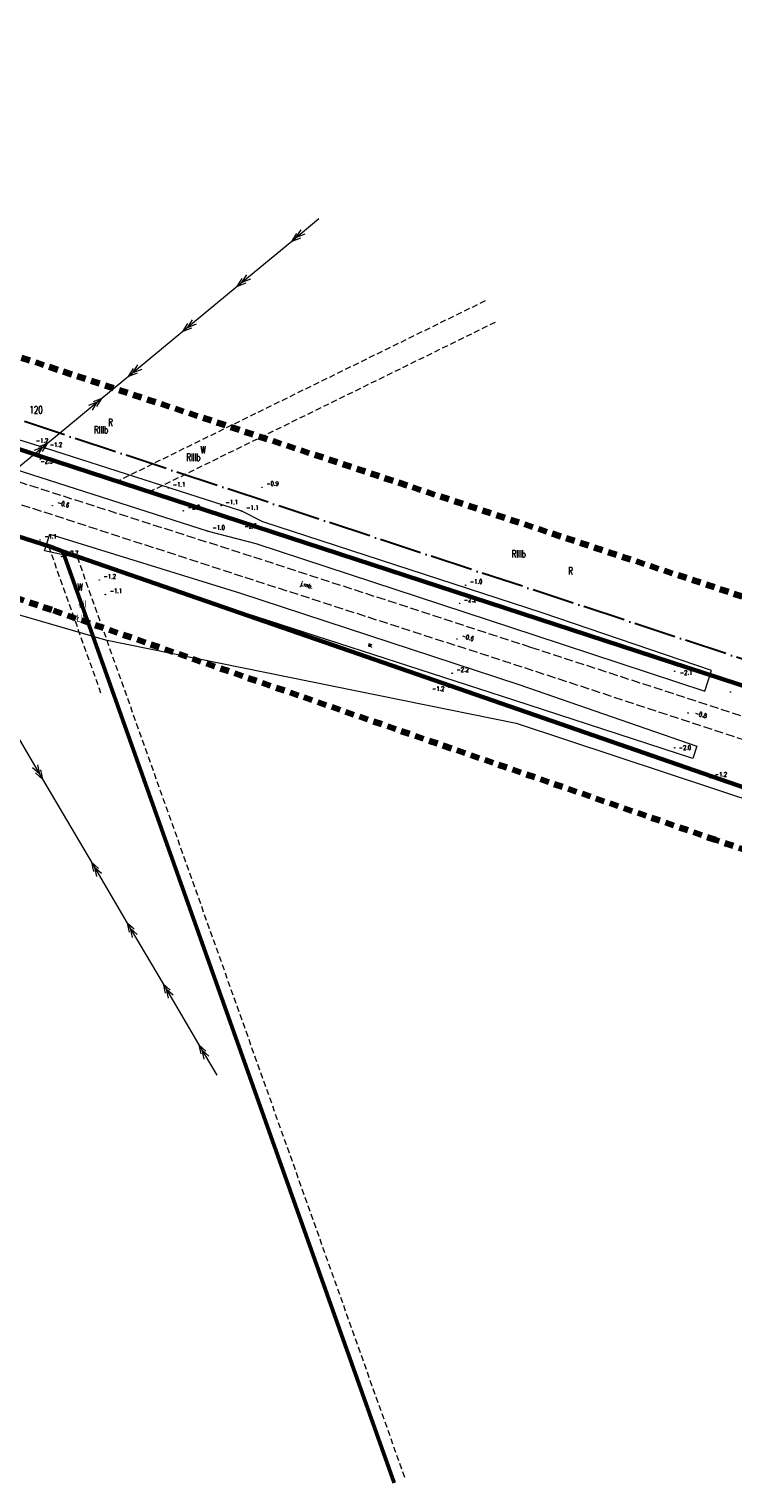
# Model space of a CAD drawing. Header units: metres. Extents: x 7389918 to 7395901, y 5992959 to 5996029.
# Tile 18 of 66: x 7391558 to 7391677, y 5993921 to 5994168. Entities that reach past the tile are written whole.
import ezdxf
from ezdxf.enums import TextEntityAlignment as Align

# ---------------------------------------------------------------- set-up
doc = ezdxf.new("R2010")
doc.units = ezdxf.units.M
doc.header["$MEASUREMENT"] = 0
for name, pattern in [('1', [0]), ('2', [1.5, 1, -0.5]), ('2_OTKJ', [2, 1.5, -0.5]), ('2_OTKR', [0]), ('4', [2.5, 1.5, -1]), ('4_SUEP_A', [0]), ('4_SUWP', [0]), ('ACAD_ISO04W100', [30, 24, -3, 0, -3])]:
    doc.linetypes.add(name, pattern=pattern)
doc.layers.get('0').update_dxf_attribs({"color": 250, "linetype": 'CONTINUOUS', "lineweight": 100})
for name, color, linetype, lineweight in [('# Orlen Projekt - granice nieustalone do ustalenia', 6, 'CONTINUOUS', 100), ('# projektowana LNSN', 10, 'CONTINUOUS', 30), ('Dzialki', 7, '1', 18), ('GRANICE_ZLE_L_0', 2, '1', 50), ('Numery_dzialek', 7, 'CONTINUOUS', 13), ('OTK_E_T_0', 7, 'CONTINUOUS', 0), ('OTK_E_T_4', 7, 'CONTINUOUS', 0), ('OTK_L_0', 7, '2_OTKJ', 18), ('OTK_L_5', 7, 'CONTINUOUS', 18), ('OTR_T_1', 7, 'CONTINUOUS', 18), ('SUEP_L_0', 1, '4_SUEP_A', 18), ('SUWP_L_0', 5, '4_SUWP', 18)]:
    doc.layers.add(name, color=color, linetype=linetype, lineweight=lineweight)
for name, color, linetype, lineweight, true_color in [('Kontury', 7, '2', 18, 0x008000), ('Numery_konturow', 7, 'CONTINUOUS', 13, 0x008000), ('Numery_uzytkow', 7, 'CONTINUOUS', 13, 0x008000), ('Uzytki', 7, '2', 18, 0x008000), ('ZAKRES_L_0', 7, '4', 100, 0x008080)]:
    doc.layers.add(name, color=color, linetype=linetype, lineweight=lineweight, true_color=true_color)
doc.styles.get("Standard").update_dxf_attribs({"font": 'Simplex.SHX', "width": 0.75})

# ---------------------------------------------------------------- blocks, each defined once
blk = doc.blocks.new('2_OTRN')
at = {"linetype": 'Continuous'}
blk.add_circle((0, 0), 0.045, dxfattribs=at)

msp = doc.modelspace()

# ---------------------------------------------------------------- linework, layer by layer
at = {"layer": '# Orlen Projekt - granice nieustalone do ustalenia', "linetype": '1', "lineweight": 60}
for p, q in [((7391408.67, 5994145.88), (7391559.47, 5994095.66)), ((7391481.88, 5994105.47), (7391561.25, 5994080.28)), ((7391559.47, 5994095.66), (7391721.46, 5994042.68)), ((7391561.25, 5994080.28), (7391563.32, 5994079.45)), ((7391563.32, 5994079.45), (7391723.28, 5994024.02))]:
    msp.add_line(p, q, dxfattribs=at)
at = {"layer": '# projektowana LNSN', "linetype": 'ACAD_ISO04W100', "ltscale": 0.3}
msp.add_lwpolyline([(7391848.7, 5994004.94), (7391381.54, 5994159.53), (7391381.54, 5994159.53), (7391381.54, 5994159.53), (7391381.54, 5994159.53), (7391381.54, 5994159.53), (7391369.61, 5994153.09), (7391371.25, 5994148.4), (7391371.25, 5994148.4), (7391371.25, 5994148.4), (7391344, 5994136.94), (7391342.32, 5994134.89), (7391258.55, 5994094.86)], dxfattribs=at)
msp.add_lwpolyline([(7391848.7, 5994004.94), (7391381.54, 5994159.53), (7391381.54, 5994159.53), (7391381.54, 5994159.53), (7391381.54, 5994159.53), (7391381.54, 5994159.53), (7391369.61, 5994153.09), (7391371.25, 5994148.4), (7391371.25, 5994148.4), (7391371.25, 5994148.4), (7391344, 5994136.94), (7391342.32, 5994134.89), (7391258.55, 5994094.86)], dxfattribs=at)
at = {"layer": 'Dzialki'}
for p, q in [((7391559.47, 5994095.66), (7391408.67, 5994145.88)), ((7391482.52, 5994105.1), (7391561.25, 5994080.28)), ((7391721.46, 5994042.68), (7391559.47, 5994095.66)), ((7391561.25, 5994080.28), (7391563.32, 5994079.45)), ((7391563.32, 5994079.45), (7391619.59, 5993921.16)), ((7391563.32, 5994079.45), (7391723.28, 5994024.02))]:
    msp.add_line(p, q, dxfattribs=at)
at = {"layer": 'GRANICE_ZLE_L_0'}
msp.add_line((7391563.32, 5994079.45), (7391619.59, 5993921.16), dxfattribs=at)
at = {"layer": 'Kontury'}
for p, q in [((7391635.05, 5994122.07), (7391572.54, 5994091.38)), ((7391577.99, 5994089.6), (7391636.87, 5994118.51)), ((7391484.12, 5994104.6), (7391560.86, 5994080.4)), ((7391559.47, 5994095.66), (7391557.4, 5994096.35)), ((7391572.54, 5994091.38), (7391559.47, 5994095.66)), ((7391577.99, 5994089.6), (7391572.54, 5994091.38)), ((7391712.47, 5994045.62), (7391577.99, 5994089.6)), ((7391560.86, 5994080.4), (7391569.88, 5994055)), ((7391560.86, 5994080.4), (7391561.25, 5994080.28)), ((7391561.25, 5994080.28), (7391563.32, 5994079.45)), ((7391571.71, 5994055.84), (7391563.32, 5994079.45)), ((7391563.32, 5994079.45), (7391565.74, 5994078.61)), ((7391565.74, 5994078.61), (7391723.28, 5994024.02)), ((7391621.39, 5993922.08), (7391565.74, 5994078.61))]:
    msp.add_line(p, q, dxfattribs=at)
at = {"layer": 'OTK_L_0', "linetype": '2_OTKJ'}
for p, q in [((7391595.34, 5994078.64), (7391553.67, 5994091.97)), ((7391550.57, 5994089.28), (7391594.19, 5994075.12)), ((7391642.81, 5994063.17), (7391595.34, 5994078.64)), ((7391594.19, 5994075.12), (7391641.7, 5994059.74)), ((7391680.36, 5994050.91), (7391642.81, 5994063.17)), ((7391641.7, 5994059.74), (7391679.22, 5994047.39))]:
    msp.add_line(p, q, dxfattribs=at)
at = {"layer": 'OTK_L_5', "linetype": '2_OTKR'}
for p, q in [((7391560.34, 5994097.01), (7391526.54, 5994107.66)), ((7391593.72, 5994086.31), (7391560.34, 5994097.01)), ((7391555.01, 5994093.53), (7391587.98, 5994082.92)), ((7391597.28, 5994084.53), (7391593.72, 5994086.31)), ((7391644.72, 5994069.07), (7391597.28, 5994084.53)), ((7391560.17, 5994079.58), (7391561.11, 5994082.43)), ((7391561.11, 5994082.43), (7391593.31, 5994072.46)), ((7391587.98, 5994082.92), (7391596.06, 5994080.82)), ((7391564.89, 5994078.55), (7391560.17, 5994079.58)), ((7391596.06, 5994080.82), (7391643.49, 5994065.26)), ((7391592.37, 5994069.61), (7391564.89, 5994078.55)), ((7391593.31, 5994072.46), (7391640.78, 5994056.89)), ((7391639.91, 5994054.22), (7391592.37, 5994069.61)), ((7391673.49, 5994059.23), (7391644.72, 5994069.07)), ((7391643.49, 5994065.26), (7391672.35, 5994055.71)), ((7391640.78, 5994056.89), (7391671.01, 5994046.37)), ((7391672.35, 5994055.71), (7391673.49, 5994059.23)), ((7391670.33, 5994044.27), (7391639.91, 5994054.22)), ((7391671.01, 5994046.37), (7391670.33, 5994044.27))]:
    msp.add_line(p, q, dxfattribs=at)
at = {"layer": 'SUEP_L_0', "linetype": '4_SUEP_A'}
for p, q in [((7391606.8, 5994136.01), (7391602.18, 5994132.18)), ((7391602.18, 5994132.18), (7391603.02, 5994133.52)), ((7391602.95, 5994132.82), (7391603.79, 5994134.16)), ((7391602.18, 5994132.18), (7391592.94, 5994124.53)), ((7391603.65, 5994132.75), (7391602.18, 5994132.18)), ((7391604.42, 5994133.39), (7391602.95, 5994132.82)), ((7391593.71, 5994125.17), (7391594.54, 5994126.51)), ((7391592.94, 5994124.53), (7391583.7, 5994116.87)), ((7391592.94, 5994124.53), (7391593.77, 5994125.87)), ((7391594.41, 5994125.1), (7391592.94, 5994124.53)), ((7391595.18, 5994125.74), (7391593.71, 5994125.17)), ((7391584.47, 5994117.51), (7391585.3, 5994118.85)), ((7391583.7, 5994116.87), (7391574.45, 5994109.22)), ((7391583.7, 5994116.87), (7391584.53, 5994118.22)), ((7391585.17, 5994117.45), (7391583.7, 5994116.87)), ((7391585.94, 5994118.08), (7391584.47, 5994117.51)), ((7391575.22, 5994109.86), (7391576.06, 5994111.2)), ((7391574.45, 5994109.22), (7391569.93, 5994105.47)), ((7391574.45, 5994109.22), (7391575.29, 5994110.56)), ((7391575.93, 5994109.79), (7391574.45, 5994109.22)), ((7391576.7, 5994110.43), (7391575.22, 5994109.86)), ((7391569.93, 5994105.47), (7391560.68, 5994097.82)), ((7391569.16, 5994104.83), (7391567.68, 5994104.26)), ((7391568.32, 5994103.49), (7391569.16, 5994104.83)), ((7391569.93, 5994105.47), (7391568.45, 5994104.9)), ((7391569.09, 5994104.13), (7391569.93, 5994105.47)), ((7391560.68, 5994097.82), (7391551.44, 5994090.16)), ((7391559.91, 5994097.18), (7391558.44, 5994096.61)), ((7391559.08, 5994095.84), (7391559.91, 5994097.18)), ((7391560.68, 5994097.82), (7391559.21, 5994097.24)), ((7391559.85, 5994096.47), (7391560.68, 5994097.82)), ((7391553.77, 5994051.14), (7391559.85, 5994040.8)), ((7391559.34, 5994041.66), (7391558.15, 5994042.7)), ((7391559.01, 5994043.2), (7391559.34, 5994041.66)), ((7391559.52, 5994042.34), (7391559.85, 5994040.8)), ((7391559.85, 5994040.8), (7391558.66, 5994041.84)), ((7391559.85, 5994040.8), (7391568.17, 5994026.64)), ((7391568.17, 5994026.64), (7391574.25, 5994016.3)), ((7391569.36, 5994025.6), (7391568.17, 5994026.64)), ((7391568.17, 5994026.64), (7391568.5, 5994025.1)), ((7391569.87, 5994024.74), (7391568.68, 5994025.78)), ((7391568.68, 5994025.78), (7391569.01, 5994024.24)), ((7391574.25, 5994016.3), (7391580.34, 5994005.96)), ((7391575.44, 5994015.26), (7391574.25, 5994016.3)), ((7391574.25, 5994016.3), (7391574.58, 5994014.75)), ((7391575.95, 5994014.4), (7391574.76, 5994015.44)), ((7391574.76, 5994015.44), (7391575.09, 5994013.89)), ((7391580.34, 5994005.96), (7391586.42, 5993995.61)), ((7391581.53, 5994004.92), (7391580.34, 5994005.96)), ((7391580.34, 5994005.96), (7391580.67, 5994004.41)), ((7391582.03, 5994004.05), (7391580.84, 5994005.09)), ((7391580.84, 5994005.09), (7391581.17, 5994003.55)), ((7391586.42, 5993995.61), (7391589.46, 5993990.44)), ((7391587.61, 5993994.57), (7391586.42, 5993995.61)), ((7391586.42, 5993995.61), (7391586.75, 5993994.07)), ((7391588.12, 5993993.71), (7391586.93, 5993994.75)), ((7391586.93, 5993994.75), (7391587.25, 5993993.2))]:
    msp.add_line(p, q, dxfattribs=at)
at = {"layer": 'SUWP_L_0', "linetype": '4_SUWP'}
for p, q in [((7391537.61, 5994074.04), (7391570.54, 5994064.47)), ((7391570.54, 5994064.47), (7391640.3, 5994050.27)), ((7391640.3, 5994050.27), (7391728.06, 5994021.22))]:
    msp.add_line(p, q, dxfattribs=at)
at = {"layer": 'Uzytki'}
for p, q in [((7391635.05, 5994122.07), (7391572.54, 5994091.38)), ((7391577.99, 5994089.6), (7391636.87, 5994118.51)), ((7391484.12, 5994104.6), (7391560.86, 5994080.4)), ((7391559.47, 5994095.66), (7391557.4, 5994096.35)), ((7391572.54, 5994091.38), (7391559.47, 5994095.66)), ((7391577.99, 5994089.6), (7391572.54, 5994091.38)), ((7391712.47, 5994045.62), (7391577.99, 5994089.6)), ((7391560.86, 5994080.4), (7391569.88, 5994055)), ((7391560.86, 5994080.4), (7391561.25, 5994080.28)), ((7391561.25, 5994080.28), (7391563.32, 5994079.45)), ((7391563.32, 5994079.45), (7391565.74, 5994078.61)), ((7391565.74, 5994078.61), (7391723.28, 5994024.02)), ((7391621.39, 5993922.08), (7391565.74, 5994078.61))]:
    msp.add_line(p, q, dxfattribs=at)
at = {"layer": 'ZAKRES_L_0', "linetype": '4'}
for p, q in [((7391387.78, 5994168.26), (7391975.07, 5993973.58)), ((7391561.41, 5994069.53), (7391553.06, 5994072.38)), ((7391674.17, 5994030.45), (7391561.41, 5994069.53)), ((7391724.44, 5994013.17), (7391674.17, 5994030.45))]:
    msp.add_line(p, q, dxfattribs=at)

# ---------------------------------------------------------------- block references
at = {"layer": 'OTR_T_1'}
for p in [(7391559.25, 5994097.06), (7391560.34, 5994097.01), (7391559.5, 5994095.17), (7391581.25, 5994090.25), (7391597.13, 5994090.38), (7391561.52, 5994087.25), (7391590.2, 5994087.25), (7391583.77, 5994086.39), (7391593.52, 5994084.32), (7391593.72, 5994086.31), (7391587.98, 5994082.92), (7391559.43, 5994081.43), (7391563.11, 5994078.61), (7391569.49, 5994074.62), (7391570.53, 5994072.16), (7391631.71, 5994073.74), (7391630.68, 5994070.65), (7391630.23, 5994064.6), (7391629.43, 5994058.78), (7391667.22, 5994059.12), (7391628.86, 5994056.38), (7391676.7, 5994055.58), (7391669.5, 5994052.04), (7391667.22, 5994046.1), (7391673.27, 5994040.97)]:
    msp.add_blockref('2_OTRN', p, dxfattribs=at)

# ---------------------------------------------------------------- texts
at = {"layer": 'Numery_dzialek', "width": 0.7}
msp.add_text('120', height=1.25, dxfattribs=at).set_placement((7391557.64, 5994104.16), align=Align.TOP_LEFT)
at = {"layer": 'Numery_konturow', "width": 0.7}
for s, p in [('RIIIb', (7391571.01, 5994100.78)), ('RIIIb', (7391586.68, 5994096.1)), ('ŁII', (7391567.32, 5994071.18))]:
    msp.add_text(s, height=1.25, dxfattribs=at).set_placement(p, align=Align.TOP_RIGHT)
for s, p in [('RIIIb', (7391640.73, 5994079.05)), ('ŁII', (7391566.29, 5994068.11))]:
    msp.add_text(s, height=1.25, dxfattribs=at).set_placement(p, align=Align.MIDDLE)
at = {"layer": 'Numery_uzytkow', "width": 0.7}
for s, p in [('R', (7391571.01, 5994100.78)), ('W', (7391586.68, 5994096.1)), ('R', (7391649.13, 5994075.55)), ('W', (7391565.78, 5994072.79))]:
    msp.add_text(s, height=1.25, dxfattribs=at).set_placement(p)
at = {"layer": 'OTK_E_T_0', "lineweight": 9, "width": 0.7}
msp.add_text('j.mb.', height=0.75, rotation=343.0218, dxfattribs=at).set_placement((7391604.7, 5994073.65), align=Align.MIDDLE)
at = {"layer": 'OTK_E_T_4', "lineweight": 9, "width": 0.7}
msp.add_text('w.', height=0.75, rotation=343.2529, dxfattribs=at).set_placement((7391615.59, 5994063.63), align=Align.MIDDLE)
at = {"layer": 'OTR_T_1', "lineweight": 9, "width": 0.7}
for s, p in [('-1.2', (7391558.74, 5994097.95)), ('-1.2', (7391561.09, 5994097.26)), ('-2.5', (7391559.51, 5994094.44)), ('-1.1', (7391582, 5994090.5)), ('-0.9', (7391597.88, 5994090.63)), ('-2.2', (7391584.52, 5994086.64)), ('-1.1', (7391590.95, 5994087.5)), ('-1.1', (7391594.47, 5994086.56)), ('-2.5', (7391594.17, 5994083.41)), ('-1.1', (7391560.18, 5994081.68)), ('-1.0', (7391588.73, 5994083.17)), ('-2.7', (7391563.86, 5994078.86)), ('-1.2', (7391570.24, 5994074.87)), ('-1.0', (7391632.46, 5994073.99)), ('-1.1', (7391571.28, 5994072.41)), ('-2.2', (7391631.43, 5994070.9)), ('-2.2', (7391630.18, 5994059.03)), ('-2.1', (7391668.12, 5994058.51)), ('-1.2', (7391626.01, 5994055.79)), ('-2.0', (7391667.91, 5994045.77)), ('-1.2', (7391674.02, 5994041.22))]:
    msp.add_text(s, height=0.75, dxfattribs=at).set_placement(p)
for s, rotation, p in [('-0.6', 344.372, (7391562.27, 5994087.5)), ('-0.6', 342.6626, (7391630.98, 5994064.85)), ('-0.8', 344.1997, (7391670.57, 5994051.69))]:
    msp.add_text(s, height=0.75, rotation=rotation, dxfattribs=at).set_placement(p)

doc.saveas('drawing.dxf')
